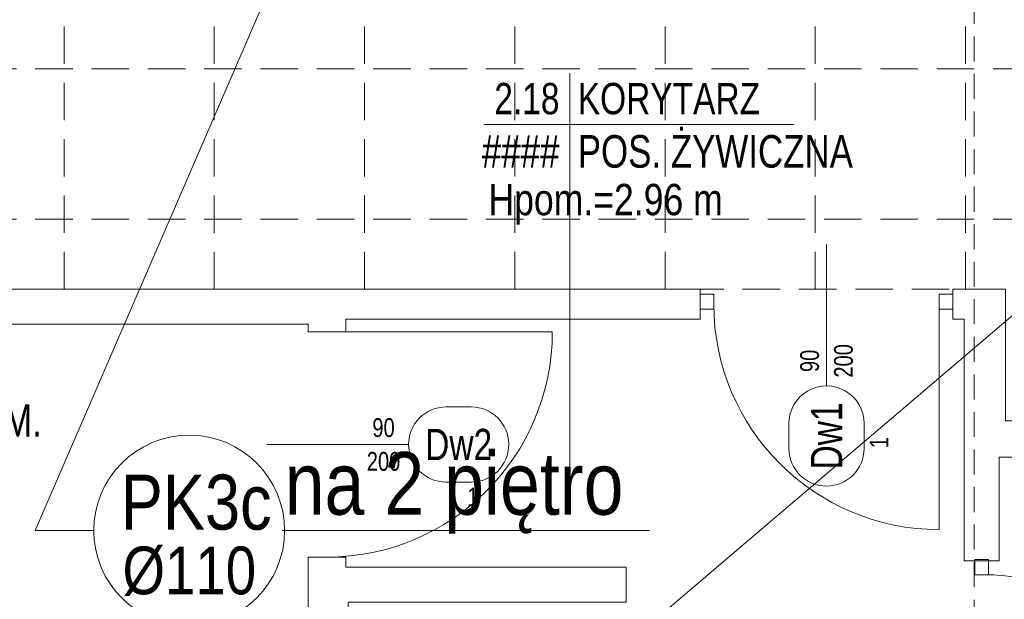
# Model space of a CAD drawing. Header units: millimetres. Extents: x -96593 to 66336, y -23969 to 7139.
# Tile 186 of 256: x -74741 to -74348, y -11292 to -11061. Entities that reach past the tile are written whole.
import ezdxf
from ezdxf.enums import TextEntityAlignment as Align

# ---------------------------------------------------------------- set-up
doc = ezdxf.new("R2010")
doc.units = ezdxf.units.MM
doc.linetypes.add('DASHED', pattern=[0.75, 0.5, -0.25])
doc.linetypes.add('DASHEDX2', pattern=[1.5, 1, -0.5])
for name, color, linetype, lineweight in [('BA_drz', 7, 'Continuous', 18), ('BA_met', 7, 'Continuous', 18), ('BA_sym', 7, 'Continuous', 18), ('BA_txc', 1, 'Continuous', 18), ('BA_txs', 2, 'Continuous', 18), ('MM_KS_OPISY', 7, 'Continuous', 9), ('mm_went_opis', 7, 'Continuous', 15), ('PG_PODCIĄGI', 1, 'DASHED', 18), ('PG_PRZERYWANE_ŚREDNIE', 1, 'DASHEDX2', 18), ('PG_ŚCIANY_DZIAŁOWE', 3, 'Continuous', 18)]:
    doc.layers.add(name, color=color, linetype=linetype, lineweight=lineweight)
doc.layers.add('BA_pom', color=6, linetype='Continuous', lineweight=18, plot=False)
doc.styles.add('BIKTS', font='bikromsw.shx', dxfattribs={"width": 0.85})
doc.styles.add('ROMANS', font='bikromsw.shx', dxfattribs={"width": 0.8})
doc.styles.get("Standard").update_dxf_attribs({"font": 'arial.ttf'})

# ---------------------------------------------------------------- blocks, each defined once
blk = doc.blocks.new('dr1h901')
at = {"color": 0}
blk.add_line((-0.5, 0), (-0.5, 1), dxfattribs=at)
blk.add_line((0, 0.3622), (0, -0.2655))
blk.add_arc((-0.5, 0), 1, 0, 90, dxfattribs=at)
blk = doc.blocks.new('jamb')
blk.add_lwpolyline([(-0.5, -0.5), (-0.5, 0.5), (0.5, 0.5), (0.5, -0.5)], close=True)
blk = doc.blocks.new('bikmet')
blk.add_line((0, 1.65), (0, -1.65))
at = {"style": 'ROMANS', "width": 0.8}
blk.add_attdef('NRPOM', text='', height=1, dxfattribs=at).set_placement((-0.333, 0.333), align=Align.RIGHT)
blk.add_attdef('NWAPOM', (0.25, 0.333), '', height=1, dxfattribs=at)
blk.add_attdef('PODLOGA', text='', height=1.042, dxfattribs=at).set_placement((0.25, -0.333), align=Align.TOP_LEFT)
blk = doc.blocks.new('symdrz')
blk.add_lwpolyline([(-10, -30, -1), (-10, 30), (10, 30, -1), (10, -30)], format="xyb", close=True)
at = {"style": 'BIKTS', "width": 0.8}
blk.add_attdef('SZERDRZ', text='', height=25, dxfattribs=at).set_placement((77.15, 8.8), align=Align.CENTER)
blk.add_attdef('SYMDRZ', text='', height=25, dxfattribs=at).set_placement((0, 0), align=Align.MIDDLE)
blk.add_attdef('WYSDRZ', text='', height=25, dxfattribs=at).set_placement((77.15, -9.49), align=Align.TOP_CENTER)
blk = doc.blocks.new('SUFITY_1_P')
at = {"layer": 'PG_PRZERYWANE_ŚREDNIE', "color": 251, "lineweight": 15, "ltscale": 15, "true_color": 0x636466}
for points in [[(9748.63, -488.99), (10934.63, -488.99), (10934.63, -641.49), (11086.13, -641.49), (11086.13, -830.99), (11539.63, -830.99), (11539.63, -1195.49), (11102.13, -1195.49), (11102.13, -1142.99), (9734.63, -1142.99), (9734.63, -841.49), (9864.63, -841.49), (9864.63, -802.49), (9775.63, -802.49), (9775.63, -790.99), (9734.63, -790.99), (9734.63, -514.99), (9748.63, -514.99), (9748.63, -488.99)], [(10726.13, -1142.99), (10726.13, -488.99)], [(10786.13, -1142.99), (10786.13, -488.99)], [(10846.13, -1142.99), (10846.13, -488.99)], [(10966.13, -1142.99), (10966.13, -641.49)], [(11026.13, -1142.99), (11026.13, -641.49)], [(11086.13, -1142.99), (11086.13, -830.99)], [(10906.13, -1142.99), (10906.13, -836.99)], [(11539.63, -1054.99), (9734.63, -1054.99)], [(11539.63, -1114.99), (9734.63, -1114.99)]]:
    blk.add_lwpolyline(points, dxfattribs=at)
blk = doc.blocks.new('A$C5DA075D8')
at = {"layer": 'BA_met', "color": 252}
for points in [[(2088.02, 1126.52), (2211.83, 1126.52)], [(2122.37, 1126.52), (2122.37, 982.27)]]:
    blk.add_lwpolyline(points, dxfattribs=at)
at = {"layer": 'PG_PODCIĄGI', "color": 252, "ltscale": 20}
blk.add_lwpolyline([(2283.84, 2631.76), (2283.84, 157.76)], dxfattribs=at)
at = {"layer": 'PG_ŚCIANY_DZIAŁOWE', "color": 252}
for points in [[(1522.34, 1060.76), (2174.34, 1060.76), (2174.34, 1048.76), (2032.84, 1048.76), (2032.84, 1043.76), (2017.84, 1043.76), (2017.84, 1046.76), (1677.84, 1046.76)], [(2296.34, 1060.76), (2275.34, 1060.76), (2275.34, 1048.76), (2279.84, 1048.76), (2279.84, 952.26), (2293.84, 952.26), (2293.84, 993.76), (2741.84, 993.76), (2741.84, 1008.26), (2296.34, 1008.26), (2296.34, 1060.76)], [(2017.84, 953.76), (2032.84, 953.76), (2032.84, 949.76), (2144.84, 949.76), (2144.84, 935.76), (2130.84, 935.76), (2033.84, 935.76), (2033.84, 838.26), (2052.84, 838.26), (2052.84, 817.76), (2017.84, 817.76), (2017.84, 953.76)]]:
    blk.add_lwpolyline(points, dxfattribs=at)
at = {"layer": 'BA_drz', "color": 252, "zscale": -90}
for p, xscale, yscale, rotation in [((2224.84, 1054.76), 90, 90, 180), ((2025.34, 998.76), 90, 90, 270), ((2286.84, 901.76), -90, 89.99999999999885, 270)]:
    blk.add_blockref('dr1h901', p, dxfattribs=dict(at, xscale=xscale, yscale=yscale, rotation=rotation))
at = {"layer": 'BA_drz', "color": 252, "xscale": -5.5, "yscale": 5.999999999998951, "zscale": 5.5}
for p in [(2177.09, 1055.76), (2272.59, 1055.76), (2286.84, 949.76)]:
    blk.add_blockref('jamb', p, dxfattribs=at)
at = {"layer": 'BA_met', "color": 252}
ref = blk.add_blockref('bikmet', (2122.37, 1126.52), dxfattribs=dict(at, xscale=12.5, yscale=12.5, zscale=12.5))
ref.add_attrib('NRPOM', ' 2.18', dxfattribs={"layer": '0', "height": 12.5, "style": 'ROMANS', "width": 0.8}).set_placement((2118.21, 1130.69), align=Align.RIGHT)
ref.add_attrib('NWAPOM', 'KORYTARZ', (2125.5, 1130.69), dxfattribs={"layer": '0', "height": 12.5, "style": 'ROMANS', "width": 0.8})
ref.add_attrib('RAREA', '####', dxfattribs={"layer": '0', "height": 13.021, "style": 'ROMANS', "width": 0.8}).set_placement((2118.21, 1122.35), align=Align.TOP_RIGHT)
ref.add_attrib('PODLOGA', 'POS. ŻYWICZNA', dxfattribs={"layer": '0', "height": 13.0208, "style": 'ROMANS', "width": 0.8}).set_placement((2125.5, 1122.35), align=Align.TOP_LEFT)
ref = blk.add_blockref('bikmet', (1802.38, 1019.02), dxfattribs=dict(at, xscale=12.5, yscale=12.5, zscale=12.5))
ref.add_attrib('NRPOM', ' 2.20', dxfattribs={"layer": '0', "height": 12.5, "style": 'ROMANS', "width": 0.8}).set_placement((1798.21, 1023.19), align=Align.RIGHT)
ref.add_attrib('NWAPOM', 'WC', (1805.51, 1023.19), dxfattribs={"layer": '0', "height": 12.5, "style": 'ROMANS', "width": 0.8})
ref.add_attrib('RAREA', '####', dxfattribs={"layer": '0', "height": 13.021, "style": 'ROMANS', "width": 0.8}).set_placement((1798.21, 1014.86), align=Align.TOP_RIGHT)
ref.add_attrib('PODLOGA', 'PŁYTKI CERAM.', dxfattribs={"layer": '0', "height": 13.0208, "style": 'ROMANS', "width": 0.8}).set_placement((1805.51, 1014.86), align=Align.TOP_LEFT)
at = {"layer": 'BA_sym', "color": 252}
ref = blk.add_blockref('symdrz', (2224.84, 1002.16), dxfattribs=dict(at, xscale=-0.5000000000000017, yscale=0.5000000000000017, zscale=0.5000000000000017, rotation=89.99999527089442))
ref.add_attrib('Symdrz', 'Dw1', dxfattribs={"height": 12.5, "rotation": 90, "style": 'BIKTS', "width": 0.8}).set_placement((2224.84, 1002.16), align=Align.MIDDLE_CENTER)
ref.add_attrib('Szerdrz', '90', dxfattribs={"layer": 'BA_txc', "height": 7.5, "rotation": 90, "style": 'BIKTS', "width": 0.8}).set_placement((2218.09, 1032.16), align=Align.MIDDLE_CENTER)
ref.add_attrib('Wysdrz', '200', dxfattribs={"layer": 'BA_txc', "height": 7.5, "rotation": 90, "style": 'BIKTS', "width": 0.8}).set_placement((2231.59, 1032.16), align=Align.MIDDLE_CENTER)
ref.add_attrib('Sztuk', '1', (2249.59, 997.3), dxfattribs={"layer": 'BA_pom', "height": 7.5, "rotation": 90, "style": 'BIKTS', "width": 0.8})
ref = blk.add_blockref('symdrz', (2077.94, 998.76), dxfattribs=dict(at, xscale=0.5000000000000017, yscale=0.5000000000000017, zscale=0.5000000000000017, rotation=4.729105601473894e-06))
ref.add_attrib('Symdrz', 'Dw2', dxfattribs={"height": 12.5, "rotation": 0, "style": 'BIKTS', "width": 0.8}).set_placement((2077.94, 998.76), align=Align.MIDDLE_CENTER)
ref.add_attrib('Szerdrz', '90', dxfattribs={"layer": 'BA_txc', "height": 7.5, "rotation": 0, "style": 'BIKTS', "width": 0.8}).set_placement((2047.94, 1005.51), align=Align.MIDDLE_CENTER)
ref.add_attrib('Wysdrz', '200', dxfattribs={"layer": 'BA_txc', "height": 7.5, "rotation": 0, "style": 'BIKTS', "width": 0.8}).set_placement((2047.94, 992.01), align=Align.MIDDLE_CENTER)
ref.add_attrib('Sztuk', '1', (2081.37, 974.01), dxfattribs={"layer": 'BA_pom', "height": 7.5, "rotation": 0, "style": 'BIKTS', "width": 0.8})
at = {"layer": 'PG_PRZERYWANE_ŚREDNIE', "color": 252}
blk.add_blockref('SUFITY_1_P', (-8805.78, 2203.75), dxfattribs=at)
at = {"layer": 'BA_txs', "color": 252, "style": 'BIKTS', "width": 0.85}
blk.add_text('Hpom.=2.96 m', height=12.5, dxfattribs=at).set_placement((2089.83, 1090.34))
at = {"layer": 'BA_txs', "color": 252, "insert": (2218.91, 263.47), "char_height": 12.5, "width": 265.5977, "attachment_point": 7, "rotation": 90, "style": 'BIKTS'}
blk.add_mtext('\\pi58.92981;LISTWA ODBOJOWA\\P\\pi95.61136; ŚCIENNA', dxfattribs=at)

msp = doc.modelspace()

# ---------------------------------------------------------------- linework, layer by layer
at = {"layer": 'BA_met', "color": 252}
for points in [[(-74555.33, -11102.56), (-74431.53, -11102.56)], [(-74520.98, -11102.56), (-74520.98, -11246.8)]]:
    msp.add_lwpolyline(points, dxfattribs=at)
at = {"layer": 'MM_KS_OPISY'}
for p, q in [((-74734.51, -11264.69), (-74639.51, -11044.82)), ((-74309.37, -11148.98), (-74597.82, -11394.75)), ((-74711.11, -11264.69), (-74734.51, -11264.69)), ((-74635.84, -11264.69), (-74489.25, -11264.69))]:
    msp.add_line(p, q, dxfattribs=at)
msp.add_circle((-74673.01, -11264.69), 38.1, dxfattribs=at)

# ---------------------------------------------------------------- block references
at = {"layer": 'BA_drz', "color": 252, "zscale": -90}
for p, xscale, yscale, rotation in [((-74418.51, -11174.32), 90, 90, 180), ((-74618.01, -11230.32), 90, 90, 270), ((-74356.51, -11327.32), -90, 89.99999999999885, 270)]:
    msp.add_blockref('dr1h901', p, dxfattribs=dict(at, xscale=xscale, yscale=yscale, rotation=rotation))
at = {"layer": 'BA_drz', "color": 252, "xscale": -5.5, "yscale": 5.999999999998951, "zscale": 5.5}
for p in [(-74466.26, -11173.32), (-74370.76, -11173.32), (-74356.51, -11279.32)]:
    msp.add_blockref('jamb', p, dxfattribs=at)
at = {"layer": 'BA_met', "color": 252}
ref = msp.add_blockref('bikmet', (-74520.98, -11102.56), dxfattribs=dict(at, xscale=12.5, yscale=12.5, zscale=12.5))
ref.add_attrib('NRPOM', ' 2.18', dxfattribs={"layer": '0', "height": 12.5, "style": 'ROMANS', "width": 0.8}).set_placement((-74525.15, -11098.39), align=Align.RIGHT)
ref.add_attrib('NWAPOM', 'KORYTARZ', (-74517.85, -11098.39), dxfattribs={"layer": '0', "height": 12.5, "style": 'ROMANS', "width": 0.8})
ref.add_attrib('RAREA', '####', dxfattribs={"layer": '0', "height": 13.021, "style": 'ROMANS', "width": 0.8}).set_placement((-74525.15, -11106.72), align=Align.TOP_RIGHT)
ref.add_attrib('PODLOGA', 'POS. ŻYWICZNA', dxfattribs={"layer": '0', "height": 13.0208, "style": 'ROMANS', "width": 0.8}).set_placement((-74517.85, -11106.72), align=Align.TOP_LEFT)
ref = msp.add_blockref('bikmet', (-74840.97, -11210.06), dxfattribs=dict(at, xscale=12.5, yscale=12.5, zscale=12.5))
ref.add_attrib('NRPOM', ' 2.20', dxfattribs={"layer": '0', "height": 12.5, "style": 'ROMANS', "width": 0.8}).set_placement((-74845.14, -11205.89), align=Align.RIGHT)
ref.add_attrib('NWAPOM', 'WC', (-74837.85, -11205.89), dxfattribs={"layer": '0', "height": 12.5, "style": 'ROMANS', "width": 0.8})
ref.add_attrib('RAREA', '####', dxfattribs={"layer": '0', "height": 13.021, "style": 'ROMANS', "width": 0.8}).set_placement((-74845.14, -11214.22), align=Align.TOP_RIGHT)
ref.add_attrib('PODLOGA', 'PŁYTKI CERAM.', dxfattribs={"layer": '0', "height": 13.0208, "style": 'ROMANS', "width": 0.8}).set_placement((-74837.85, -11214.22), align=Align.TOP_LEFT)
at = {"layer": 'BA_sym', "color": 252}
ref = msp.add_blockref('symdrz', (-74418.51, -11226.92), dxfattribs=dict(at, xscale=-0.5000000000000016, yscale=0.5000000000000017, zscale=0.5000000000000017, rotation=89.99999527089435))
ref.add_attrib('Symdrz', 'Dw1', dxfattribs={"height": 12.5, "rotation": 90, "style": 'BIKTS', "width": 0.8}).set_placement((-74418.51, -11226.92), align=Align.MIDDLE_CENTER)
ref.add_attrib('Szerdrz', '90', dxfattribs={"layer": 'BA_txc', "height": 7.5, "rotation": 90, "style": 'BIKTS', "width": 0.8}).set_placement((-74425.26, -11196.92), align=Align.MIDDLE_CENTER)
ref.add_attrib('Wysdrz', '200', dxfattribs={"layer": 'BA_txc', "height": 7.5, "rotation": 90, "style": 'BIKTS', "width": 0.8}).set_placement((-74411.76, -11196.92), align=Align.MIDDLE_CENTER)
ref.add_attrib('Sztuk', '1', (-74393.76, -11231.78), dxfattribs={"layer": 'BA_pom', "height": 7.5, "rotation": 90, "style": 'BIKTS', "width": 0.8})
ref = msp.add_blockref('symdrz', (-74565.41, -11230.32), dxfattribs=dict(at, xscale=0.5000000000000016, yscale=0.5000000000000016, zscale=0.5000000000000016, rotation=4.729105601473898e-06))
ref.add_attrib('Symdrz', 'Dw2', dxfattribs={"height": 12.5, "rotation": 0, "style": 'BIKTS', "width": 0.8}).set_placement((-74565.41, -11230.32), align=Align.MIDDLE_CENTER)
ref.add_attrib('Szerdrz', '90', dxfattribs={"layer": 'BA_txc', "height": 7.5, "rotation": 0, "style": 'BIKTS', "width": 0.8}).set_placement((-74595.41, -11223.57), align=Align.MIDDLE_CENTER)
ref.add_attrib('Wysdrz', '200', dxfattribs={"layer": 'BA_txc', "height": 7.5, "rotation": 0, "style": 'BIKTS', "width": 0.8}).set_placement((-74595.41, -11237.07), align=Align.MIDDLE_CENTER)
ref.add_attrib('Sztuk', '1', (-74561.98, -11255.07), dxfattribs={"layer": 'BA_pom', "height": 7.5, "rotation": 0, "style": 'BIKTS', "width": 0.8})
at = {"layer": 'mm_went_opis', "color": 2, "lineweight": 60}
msp.add_blockref('A$C5DA075D8', (-76643.35, -12229.08), dxfattribs=at)

# ---------------------------------------------------------------- texts
at = {"layer": 'BA_txs', "color": 252, "style": 'BIKTS', "width": 0.85}
msp.add_text('Hpom.=2.96 m', height=12.5, dxfattribs=at).set_placement((-74553.52, -11138.73))
at = {"layer": 'BA_txs', "color": 252, "insert": (-74424.45, -11965.6), "char_height": 12.5, "width": 265.5977, "attachment_point": 7, "rotation": 90, "style": 'BIKTS'}
msp.add_mtext('\\pi58.92981;LISTWA ODBOJOWA\\P\\pi95.61136; ŚCIENNA', dxfattribs=at)
at = {"layer": 'MM_KS_OPISY', "attachment_point": 1}
for s, width, insert, char_height in [('{\\fArial Narrow|b0|i0|c238|p34;na 2 piętro}', 200.9859, (-74903.97, -11093.44), 25), ('{\\fArial Narrow|b0|i0|c238|p34;na 2 piętro}', 200.9859, (-74634.91, -11233.36), 25), ('{\\fArial Narrow|b0|i0|c238|p34;PK3c}', 25.4, (-74700.33, -11242.34), 22), ('{\\fArial Narrow|b0|i0|c238|p34;%%C110}', 0.5033, (-74699.67, -11271.09), 19.05)]:
    msp.add_mtext_dynamic_manual_height_columns(s, width=width, gutter_width=1, heights=[0], dxfattribs=dict(at, insert=insert, char_height=char_height))

doc.saveas('drawing.dxf')
